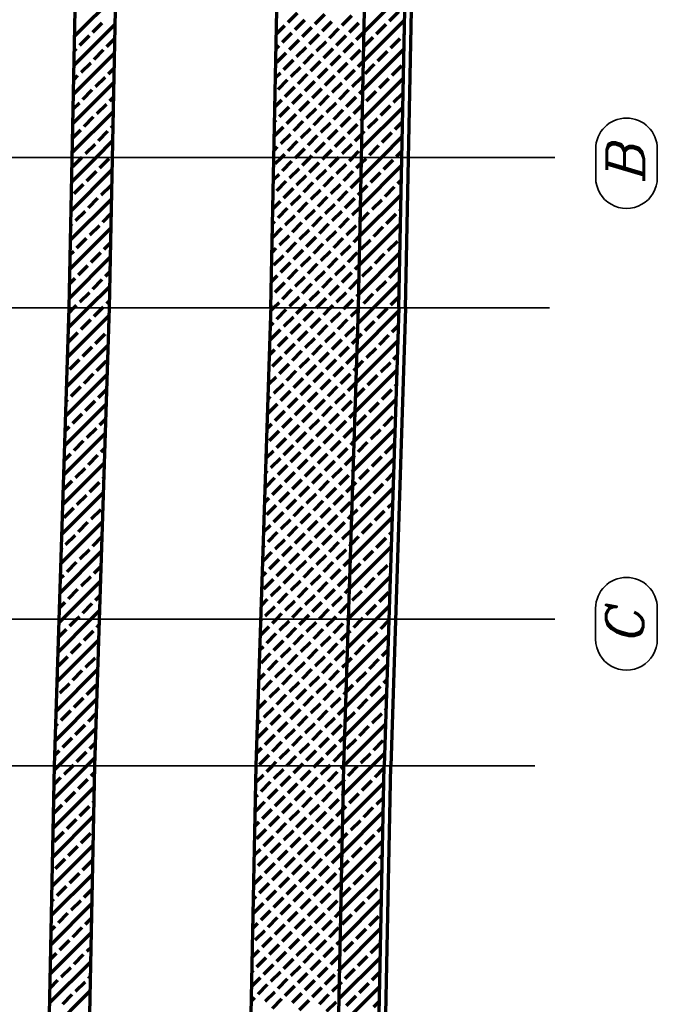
# Model space of a CAD drawing. Header units: millimetres. Extents: x -50 to 85, y 0 to 206.
# Tile 148 of 152: x 66.52 to 71.26, y 149.35 to 156.67. Entities that reach past the tile are written whole.
import ezdxf

# ---------------------------------------------------------------- set-up
doc = ezdxf.new("R2010")
doc.units = ezdxf.units.MM
doc.layers.add('NEUBAU _ LÜFTUNGSKANAL  zu Grundriss und Schnitt 2-2', color=7, linetype='Continuous', lineweight=20)
doc.styles.add('Italic', font='Italic', dxfattribs={"width": 1.15})

msp = doc.modelspace()

# ---------------------------------------------------------------- linework, layer by layer
at = {"color": 1, "linetype": 'Continuous', "lineweight": 70}
for p, q in [((66.9298924, 156.5480139), (67.2360761, 156.8541976)), ((69.0809164, 156.5777176), (69.3871001, 156.8839013)), ((68.5171517, 156.650349), (68.5878624, 156.7210597)), ((68.7186772, 156.6397424), (68.7893879, 156.7104531)), ((68.9202026, 156.6291358), (68.9909133, 156.6998465)), ((69.2702205, 156.6609556), (69.3409311, 156.7316663)), ((66.9255632, 156.3315526), (67.2317468, 156.6377363)), ((66.932057, 156.6562445), (66.9332326, 156.6574201)), ((67.0640473, 156.5761028), (67.134758, 156.6468135)), ((68.4305062, 156.5637034), (68.492403, 156.6256003)), ((68.5701848, 156.597316), (68.6408954, 156.6680267)), ((68.7717102, 156.5867094), (68.8424209, 156.6574201)), ((68.9732356, 156.5761028), (69.0439463, 156.6468135)), ((69.0765872, 156.3612563), (69.3827709, 156.66744)), ((69.1747611, 156.5654962), (69.2454717, 156.6362069)), ((66.9685879, 156.4806434), (67.0392986, 156.5513541)), ((68.4747253, 156.5018566), (68.545436, 156.5725673)), ((68.6232178, 156.544283), (68.6939284, 156.6149937)), ((68.6762508, 156.49125), (68.7469615, 156.5619607)), ((68.8247432, 156.5336764), (68.8954539, 156.6043871)), ((68.8777762, 156.4806434), (68.9484869, 156.5513541)), ((69.0262686, 156.5230698), (69.0809164, 156.5777176)), ((69.3762865, 156.5548896), (69.3806063, 156.5592094)), ((67.1701133, 156.4700368), (67.2295822, 156.5295057)), ((68.4283415, 156.4554728), (68.4499766, 156.4771079)), ((68.5277583, 156.4488236), (68.598469, 156.5195343)), ((68.7292838, 156.438217), (68.7999945, 156.5089277)), ((68.9308092, 156.4276104), (69.0015199, 156.4983211)), ((69.0793016, 156.4700368), (69.1500123, 156.5407475)), ((69.2808271, 156.4594302), (69.3515377, 156.5301409)), ((66.9212339, 156.1150914), (67.2274176, 156.4212751)), ((66.9277278, 156.4397833), (66.9438392, 156.4558947)), ((67.0746539, 156.3745774), (67.1453646, 156.4452881)), ((68.4322989, 156.3533642), (68.5030096, 156.4240748)), ((68.5807914, 156.3957906), (68.651502, 156.4665013)), ((68.6338244, 156.3427576), (68.704535, 156.4134682)), ((68.7823168, 156.385184), (68.8530275, 156.4558947)), ((68.8353498, 156.332151), (68.9060605, 156.4028616)), ((68.9838422, 156.3745774), (69.0545529, 156.4452881)), ((69.072258, 156.1447951), (69.3784416, 156.4509787)), ((69.1853677, 156.3639708), (69.2560783, 156.4346815)), ((66.9791945, 156.279118), (67.0499052, 156.3498286)), ((68.4853319, 156.3003312), (68.5560426, 156.3710418)), ((68.6868574, 156.2897246), (68.7575681, 156.3604352)), ((68.8883828, 156.279118), (68.9590935, 156.3498286)), ((69.0368752, 156.3215444), (69.0765872, 156.3612563)), ((69.0899082, 156.2685114), (69.1606189, 156.339222)), ((69.2914337, 156.2579048), (69.3621444, 156.3286154)), ((66.9233986, 156.223322), (66.9544458, 156.2543692)), ((67.1807199, 156.2685114), (67.225253, 156.3130444)), ((68.4240123, 156.2390115), (68.4605832, 156.2755824)), ((68.538365, 156.2472982), (68.6090756, 156.3180088)), ((68.591398, 156.1942651), (68.6621086, 156.2649758)), ((68.7398904, 156.2366916), (68.8106011, 156.3074022)), ((68.7929234, 156.1836585), (68.8636341, 156.2543692)), ((68.9414158, 156.2260849), (69.0121265, 156.2967956)), ((66.9169047, 155.8986301), (67.2230884, 156.2048138)), ((67.0852605, 156.1730519), (67.1559712, 156.2437626)), ((68.4429055, 156.1518387), (68.5136162, 156.2225494)), ((68.644431, 156.1412321), (68.7151416, 156.2119428)), ((68.8459564, 156.1306255), (68.9166671, 156.2013362)), ((68.9944488, 156.1730519), (69.0651595, 156.2437626)), ((69.0679287, 155.9283338), (69.3741124, 156.2345175)), ((69.1959743, 156.1624453), (69.2666849, 156.233156)), ((66.9898011, 156.0775925), (67.0605118, 156.1483032)), ((68.4959385, 156.0988057), (68.5666492, 156.1695164)), ((68.5489716, 156.0457727), (68.6196822, 156.1164834)), ((68.697464, 156.0881991), (68.7681747, 156.1589098)), ((68.750497, 156.0351661), (68.8212077, 156.1058768)), ((68.8989894, 156.0775925), (68.9697001, 156.1483032)), ((69.0474818, 156.1200189), (69.072258, 156.1447951)), ((69.1005148, 156.0669859), (69.1712255, 156.1376966)), ((69.3020403, 156.0563793), (69.3719478, 156.1262869)), ((66.9190693, 156.0068608), (66.9650524, 156.0528438)), ((67.0958671, 155.9715265), (67.1665778, 156.0422372)), ((67.1913265, 156.0669859), (67.2209238, 156.0965832)), ((68.4196831, 156.0225503), (68.4711898, 156.074057)), ((68.6020046, 155.9927397), (68.6727152, 156.0634504)), ((68.80353, 155.9821331), (68.8742407, 156.0528438)), ((68.9520224, 156.0245595), (69.0227331, 156.0952702)), ((69.0050554, 155.9715265), (69.0700934, 156.0365644)), ((69.0700934, 156.0365644), (69.0757661, 156.0422372)), ((69.2065809, 155.9609199), (69.2772915, 156.0316306)), ((66.9125755, 155.6821689), (67.2187592, 155.9883525)), ((68.4535121, 155.9503133), (68.5242228, 156.021024)), ((68.5065451, 155.8972803), (68.5772558, 155.967991)), ((68.6550376, 155.9397067), (68.7257482, 156.0104174)), ((68.856563, 155.9291001), (68.9272737, 155.9998108)), ((69.0635995, 155.7118726), (69.3697832, 156.0180562)), ((67.0004077, 155.8760671), (67.0711184, 155.9467778)), ((68.4175185, 155.9143196), (68.4287634, 155.9255646)), ((68.5595782, 155.8442473), (68.6302888, 155.914958)), ((68.7080706, 155.8866737), (68.7787813, 155.9573844)), ((68.7611036, 155.8336407), (68.8318143, 155.9043514)), ((68.909596, 155.8760671), (68.9803067, 155.9467778)), ((68.962629, 155.8230341), (69.0333397, 155.8937448)), ((69.0580884, 155.9184935), (69.0679287, 155.9283338)), ((69.1111214, 155.8654605), (69.1818321, 155.9361712)), ((69.3126469, 155.8548539), (69.3676186, 155.9098256)), ((66.9147401, 155.7903995), (66.975659, 155.8513184)), ((67.1064737, 155.7700011), (67.1771844, 155.8407118)), ((67.2019331, 155.8654605), (67.2165945, 155.8801219)), ((68.4153539, 155.806089), (68.4817964, 155.8725316)), ((68.4641187, 155.7487879), (68.5348294, 155.8194986)), ((68.6126112, 155.7912143), (68.6833218, 155.861925)), ((68.8141366, 155.7806077), (68.8848473, 155.8513184)), ((69.015662, 155.7700011), (69.0657641, 155.8201032)), ((69.0657641, 155.8201032), (69.0863727, 155.8407118)), ((69.2171875, 155.7593945), (69.2878981, 155.8301052)), ((67.0110143, 155.6745417), (67.081725, 155.7452523)), ((67.0891542, 155.6466155), (67.2144299, 155.7718913)), ((68.5171517, 155.6957549), (68.5878624, 155.7664655)), ((68.6656442, 155.7381813), (68.7363548, 155.8088919)), ((68.7186772, 155.6851483), (68.7893879, 155.7558589)), ((68.8671696, 155.7275747), (68.9378803, 155.7982853)), ((68.9202026, 155.6745417), (68.9909133, 155.7452523)), ((69.2104745, 155.6466155), (69.365454, 155.801595)), ((68.4131893, 155.6978584), (68.43937, 155.7240391)), ((68.4680124, 155.6466155), (68.492403, 155.6710061)), ((68.5740784, 155.6466155), (68.6408954, 155.7134325)), ((68.7862104, 155.6466155), (68.8424209, 155.7028259)), ((68.9983425, 155.6466155), (69.0439463, 155.6922193)), ((69.121728, 155.6639351), (69.1924387, 155.7346457)), ((69.3232535, 155.6533285), (69.3632894, 155.6933643)), ((66.9082463, 155.4657076), (67.0891542, 155.6466155)), ((66.9155549, 155.5790822), (66.9830881, 155.6466155)), ((66.9830881, 155.6466155), (66.9862656, 155.6497929)), ((67.1170803, 155.5684756), (67.187791, 155.6391863)), ((68.4216923, 155.6002954), (68.4680124, 155.6466155)), ((68.4747253, 155.5472624), (68.545436, 155.6179731)), ((68.5701848, 155.6427219), (68.5740784, 155.6466155)), ((68.6232178, 155.5896888), (68.6801444, 155.6466155)), ((68.6762508, 155.5366558), (68.7469615, 155.6073665)), ((68.6801444, 155.6466155), (68.6939284, 155.6603995)), ((68.7717102, 155.6321153), (68.7862104, 155.6466155)), ((68.8247432, 155.5790822), (68.8922764, 155.6466155)), ((68.8777762, 155.5260492), (68.9484869, 155.5967599)), ((68.8922764, 155.6466155), (68.8954539, 155.6497929)), ((68.9732356, 155.6215087), (68.9983425, 155.6466155)), ((69.0262686, 155.5684756), (69.0614349, 155.6036419)), ((69.0592703, 155.4954113), (69.2104745, 155.6466155)), ((69.0614349, 155.6036419), (69.0969793, 155.6391863)), ((69.2277941, 155.557869), (69.2985047, 155.6285797)), ((66.903917, 155.2492463), (67.2101007, 155.55543)), ((67.0216209, 155.4730162), (67.0923316, 155.5437269)), ((68.40886, 155.4813971), (68.4499766, 155.5225137)), ((68.5277583, 155.4942294), (68.598469, 155.5649401)), ((68.7292838, 155.4836228), (68.7999945, 155.5543335)), ((68.9308092, 155.4730162), (69.0015199, 155.5437269)), ((69.0549411, 155.27895), (69.3611247, 155.5851337)), ((69.1323346, 155.4624096), (69.2030453, 155.5331203)), ((66.9261615, 155.3775568), (66.9968722, 155.4482675)), ((68.4322989, 155.39877), (68.5030096, 155.4694807)), ((68.5807914, 155.4411964), (68.651502, 155.5119071)), ((68.6338244, 155.3881634), (68.704535, 155.4588741)), ((68.7823168, 155.4305898), (68.8530275, 155.5013005)), ((68.8353498, 155.3775568), (68.9060605, 155.4482675)), ((68.9838422, 155.4199832), (69.0545529, 155.4906939)), ((69.3338601, 155.451803), (69.3589601, 155.4769031)), ((67.1276869, 155.3669502), (67.1983976, 155.4376609)), ((68.4066954, 155.3731665), (68.4075502, 155.3740213)), ((68.4853319, 155.345737), (68.5560426, 155.4164477)), ((68.6868574, 155.3351304), (68.7575681, 155.4058411)), ((68.8883828, 155.3245238), (68.9590935, 155.3952345)), ((69.0368752, 155.3669502), (69.0571057, 155.3871807)), ((69.0571057, 155.3871807), (69.1075859, 155.4376609)), ((69.2384007, 155.3563436), (69.3091113, 155.4270543)), ((66.8995878, 155.0327851), (67.2057715, 155.3389688)), ((67.0322275, 155.2714908), (67.1029382, 155.3422015)), ((68.4045308, 155.2649359), (68.4605832, 155.3209883)), ((68.538365, 155.292704), (68.6090756, 155.3634147)), ((68.591398, 155.239671), (68.6621086, 155.3103817)), ((68.7398904, 155.2820974), (68.8106011, 155.3528081)), ((68.7929234, 155.2290644), (68.8636341, 155.2997751)), ((68.9414158, 155.2714908), (69.0121265, 155.3422015)), ((69.0506118, 155.0624888), (69.3567955, 155.3686724)), ((69.1429412, 155.2608842), (69.2136519, 155.3315949)), ((66.9367681, 155.1760314), (67.0074788, 155.2467421)), ((67.1382935, 155.1654248), (67.2036069, 155.2307381)), ((68.4429055, 155.1972446), (68.5136162, 155.2679553)), ((68.644431, 155.186638), (68.7151416, 155.2573487)), ((68.8459564, 155.1760314), (68.9166671, 155.2467421)), ((68.9944488, 155.2184578), (69.0549411, 155.27895)), ((69.0527765, 155.1707194), (69.1181925, 155.2361355)), ((69.3444667, 155.2502776), (69.3546309, 155.2604418)), ((68.4023662, 155.1567052), (68.4181568, 155.1724958)), ((68.4959385, 155.1442116), (68.5666492, 155.2149223)), ((68.5489716, 155.0911786), (68.6196822, 155.1618892)), ((68.697464, 155.133605), (68.7681747, 155.2043157)), ((68.8989894, 155.1229984), (68.9697001, 155.193709)), ((69.0474818, 155.1654248), (69.0527765, 155.1707194)), ((69.2490073, 155.1548182), (69.3197179, 155.2255289)), ((66.8952586, 154.8163238), (67.2014423, 155.1225075)), ((66.9017524, 155.1410157), (66.9120194, 155.1512826)), ((67.0428341, 155.0699654), (67.1135448, 155.140676)), ((68.4004791, 155.0487522), (68.4711898, 155.1194628)), ((68.6020046, 155.0381456), (68.6727152, 155.1088562)), ((68.750497, 155.080572), (68.8212077, 155.1512826)), ((68.80353, 155.027539), (68.8742407, 155.0982496)), ((68.9520224, 155.0699654), (69.0227331, 155.140676)), ((69.0462826, 154.8460275), (69.3524663, 155.1522112)), ((69.1535479, 155.0593588), (69.2242585, 155.1300694)), ((66.9473747, 154.9745059), (67.0180854, 155.0452166)), ((67.1489001, 154.9638993), (67.1992776, 155.0142769)), ((68.4535121, 154.9957192), (68.5242228, 155.0664298)), ((68.5065451, 154.9426861), (68.5772558, 155.0133968)), ((68.6550376, 154.9851125), (68.7257482, 155.0558232)), ((68.856563, 154.9745059), (68.9272737, 155.0452166)), ((69.0050554, 155.0169324), (69.0506118, 155.0624888)), ((69.0580884, 154.9638993), (69.1287991, 155.03461)), ((69.2596139, 154.9532927), (69.3303245, 155.0240034)), ((66.8974232, 154.9245545), (66.922626, 154.9497572)), ((67.0534407, 154.8684399), (67.1241514, 154.9391506)), ((68.398037, 154.940244), (68.4287634, 154.9709704)), ((68.5595782, 154.8896531), (68.6302888, 154.9603638)), ((68.7080706, 154.9320795), (68.7787813, 155.0027902)), ((68.7611036, 154.8790465), (68.8318143, 154.9497572)), ((68.909596, 154.9214729), (68.9803067, 154.9921836)), ((68.962629, 154.8684399), (69.0333397, 154.9391506)), ((69.0419534, 154.6295663), (69.3481371, 154.9357499)), ((66.8909294, 154.5998626), (67.197113, 154.9060462)), ((68.4110857, 154.8472267), (68.4817964, 154.9179374)), ((68.4641187, 154.7941937), (68.5348294, 154.8649044)), ((68.6126112, 154.8366201), (68.6833218, 154.9073308)), ((68.8141366, 154.8260135), (68.8848473, 154.8967242)), ((69.1641545, 154.8578333), (69.2348651, 154.928544)), ((66.9579813, 154.7729805), (67.028692, 154.8436912)), ((67.1595067, 154.7623739), (67.1949484, 154.7978156)), ((68.5171517, 154.7411607), (68.5878624, 154.8118714)), ((68.6656442, 154.7835871), (68.7363548, 154.8542978)), ((68.7186772, 154.7305541), (68.7893879, 154.8012648)), ((68.8671696, 154.7729805), (68.9378803, 154.8436912)), ((68.9202026, 154.7199475), (68.9909133, 154.7906582)), ((69.015662, 154.8154069), (69.0462826, 154.8460275)), ((69.068695, 154.7623739), (69.1394057, 154.8330846)), ((69.2702205, 154.7517673), (69.3409311, 154.822478)), ((66.893094, 154.7080932), (66.9332326, 154.7482318)), ((67.0640473, 154.6669145), (67.134758, 154.7376252)), ((68.3937077, 154.7237827), (68.43937, 154.769445)), ((68.4216923, 154.6457013), (68.492403, 154.716412)), ((68.5701848, 154.6881277), (68.6408954, 154.7588384)), ((68.7717102, 154.6775211), (68.8424209, 154.7482318)), ((68.9732356, 154.6669145), (69.0439463, 154.7376252)), ((69.1513965, 154.5268773), (69.3438078, 154.7192887)), ((69.1747611, 154.6563079), (69.2454717, 154.7270186)), ((66.9685879, 154.5714551), (67.0392986, 154.6421658)), ((67.0300762, 154.5268773), (67.1927838, 154.689585)), ((68.4747253, 154.5926683), (68.545436, 154.663379)), ((68.6232178, 154.6350947), (68.6939284, 154.7058054)), ((68.6762508, 154.5820617), (68.7469615, 154.6527724)), ((68.8247432, 154.6244881), (68.8954539, 154.6951988)), ((68.8777762, 154.5714551), (68.9484869, 154.6421658)), ((67.1701133, 154.5608485), (67.1906192, 154.5813543)), ((68.3915431, 154.6155521), (68.3969436, 154.6209526)), ((68.4089344, 154.5268773), (68.4499766, 154.5679195)), ((68.5277583, 154.5396353), (68.598469, 154.610346)), ((68.7292838, 154.5290287), (68.7999945, 154.5997394)), ((68.9392645, 154.5268773), (69.0015199, 154.5891328)), ((69.0262686, 154.6138815), (69.0419534, 154.6295663)), ((69.0793016, 154.5608485), (69.1500123, 154.6315592)), ((69.2808271, 154.5502419), (69.3416432, 154.611058)), ((66.88493, 154.3817312), (67.0300762, 154.5268773)), ((66.8883545, 154.4912217), (66.9240101, 154.5268773)), ((66.9240101, 154.5268773), (66.9438392, 154.5467063)), ((67.0746539, 154.4653891), (67.1361422, 154.5268773)), ((67.1361422, 154.5268773), (67.1453646, 154.5360997)), ((68.3891509, 154.5070938), (68.4089344, 154.5268773)), ((68.4322989, 154.4441759), (68.5030096, 154.5148865)), ((68.5807914, 154.4866023), (68.6210664, 154.5268773)), ((68.6210664, 154.5268773), (68.651502, 154.5573129)), ((68.6338244, 154.4335693), (68.704535, 154.5042799)), ((68.7823168, 154.4759957), (68.8331985, 154.5268773)), ((68.8331985, 154.5268773), (68.8530275, 154.5467063)), ((68.9308092, 154.5184221), (68.9392645, 154.5268773)), ((68.9838422, 154.4653891), (69.0397243, 154.5212711)), ((69.0294509, 154.1927997), (69.3391987, 154.5025475)), ((69.0362998, 154.4117807), (69.1513965, 154.5268773)), ((69.0397243, 154.5212711), (69.0453305, 154.5268773)), ((69.0453305, 154.5268773), (69.0545529, 154.5360997)), ((69.1853677, 154.4547825), (69.2560783, 154.5254931)), ((66.8780811, 154.1627503), (67.1878289, 154.472498)), ((66.9791945, 154.3699296), (67.0499052, 154.4406403)), ((68.4853319, 154.3911429), (68.5560426, 154.4618535)), ((68.6868574, 154.3805363), (68.7575681, 154.4512469)), ((68.8353498, 154.4229627), (68.9060605, 154.4936733)), ((68.8883828, 154.3699296), (68.9590935, 154.4406403)), ((69.0899082, 154.359323), (69.1606189, 154.4300337)), ((67.1807199, 154.359323), (67.1844044, 154.3630075)), ((68.3857264, 154.3976034), (68.4075502, 154.4194271)), ((68.3898725, 154.2956834), (68.4605832, 154.3663941)), ((68.538365, 154.3381098), (68.6090756, 154.4088205)), ((68.591398, 154.2850768), (68.6621086, 154.3557875)), ((68.7398904, 154.3275032), (68.8106011, 154.3982139)), ((68.9414158, 154.3168966), (69.0121265, 154.3876073)), ((69.2914337, 154.3487164), (69.3357742, 154.393057)), ((66.8837351, 154.2744702), (66.9544458, 154.3451809)), ((67.0852605, 154.2638636), (67.1559712, 154.3345743)), ((68.4429055, 154.2426504), (68.5136162, 154.3133611)), ((68.644431, 154.2320438), (68.7151416, 154.3027545)), ((68.7929234, 154.2744702), (68.8636341, 154.3451809)), ((68.8459564, 154.2214372), (68.9166671, 154.2921479)), ((68.9944488, 154.2638636), (69.0328754, 154.3022902)), ((69.022602, 153.9738188), (69.3323498, 154.2835665)), ((69.0328754, 154.3022902), (69.0651595, 154.3345743)), ((69.1959743, 154.253257), (69.2666849, 154.3239677)), ((66.8712322, 153.9437693), (67.18098, 154.2535171)), ((66.9898011, 154.1684042), (67.0605118, 154.2391149)), ((68.3788775, 154.1786224), (68.4181568, 154.2179017)), ((68.4959385, 154.1896174), (68.5666492, 154.2603281)), ((68.5489716, 154.1365844), (68.6196822, 154.2072951)), ((68.697464, 154.1790108), (68.7681747, 154.2497215)), ((68.8989894, 154.1684042), (68.9697001, 154.2391149)), ((69.1005148, 154.1577976), (69.1712255, 154.2285083)), ((66.8943417, 154.0729448), (66.9650524, 154.1436555)), ((67.0958671, 154.0623382), (67.1665778, 154.1330489)), ((68.4004791, 154.094158), (68.4711898, 154.1648687)), ((68.6020046, 154.0835514), (68.6727152, 154.1542621)), ((68.750497, 154.1259778), (68.8212077, 154.1966885)), ((68.80353, 154.0729448), (68.8742407, 154.1436555)), ((68.9520224, 154.1153712), (69.0227331, 154.1860819)), ((69.0260265, 154.0833092), (69.0757661, 154.1330489)), ((69.3020403, 154.147191), (69.3289253, 154.1740761)), ((68.3754531, 154.069132), (68.3757304, 154.0694093)), ((68.4535121, 154.041125), (68.5242228, 154.1118357)), ((68.5065451, 153.988092), (68.5772558, 154.0588027)), ((68.6550376, 154.0305184), (68.7257482, 154.1012291)), ((68.856563, 154.0199118), (68.9272737, 154.0906225)), ((69.0050554, 154.0623382), (69.0260265, 154.0833092)), ((69.0157531, 153.7548378), (69.3255009, 154.0645856)), ((69.2065809, 154.0517316), (69.2772915, 154.1224423)), ((66.8643833, 153.7247884), (67.1741311, 154.0345361)), ((67.0004077, 153.9668788), (67.0711184, 154.0375895)), ((68.3720286, 153.9596415), (68.4287634, 154.0163763)), ((68.5595782, 153.935059), (68.6302888, 154.0057697)), ((68.7080706, 153.9774854), (68.7787813, 154.0481961)), ((68.7611036, 153.9244524), (68.8318143, 153.9951631)), ((68.909596, 153.9668788), (68.9803067, 154.0375895)), ((69.1111214, 153.9562722), (69.1818321, 154.0269829)), ((66.9049483, 153.8714194), (66.975659, 153.94213)), ((67.1064737, 153.8608128), (67.1707066, 153.9250457)), ((68.4110857, 153.8926326), (68.4817964, 153.9633432)), ((68.4641187, 153.8395996), (68.5348294, 153.9103102)), ((68.6126112, 153.882026), (68.6833218, 153.9527366)), ((68.8141366, 153.8714194), (68.8848473, 153.94213)), ((68.962629, 153.9138458), (69.022602, 153.9738188)), ((69.0191776, 153.8643283), (69.0863727, 153.9315234)), ((69.2171875, 153.8502062), (69.2878981, 153.9209168)), ((69.3126469, 153.9456656), (69.3220764, 153.9550951)), ((66.8678078, 153.8342789), (66.8801995, 153.8466706)), ((67.0110143, 153.7653534), (67.081725, 153.836064)), ((68.3686042, 153.850151), (68.386337, 153.8678838)), ((68.5171517, 153.7865666), (68.5878624, 153.8572772)), ((68.6656442, 153.828993), (68.7363548, 153.8997036)), ((68.7186772, 153.77596), (68.7893879, 153.8466706)), ((68.8671696, 153.8183864), (68.9378803, 153.889097)), ((68.9202026, 153.7653534), (68.9909133, 153.836064)), ((69.0089042, 153.5358569), (69.318652, 153.8456046)), ((69.015662, 153.8608128), (69.0191776, 153.8643283)), ((66.8575344, 153.5058075), (67.1672822, 153.8155552)), ((68.3686593, 153.7441401), (68.43937, 153.8148508)), ((68.5701848, 153.7335335), (68.6408954, 153.8042442)), ((68.7717102, 153.7229269), (68.8424209, 153.7936376)), ((69.121728, 153.7547467), (69.1924387, 153.8254574)), ((66.9155549, 153.6698939), (66.9862656, 153.7406046)), ((67.1170803, 153.6592873), (67.1638577, 153.7060647)), ((68.4216923, 153.6911071), (68.492403, 153.7618178)), ((68.4747253, 153.6380741), (68.545436, 153.7087848)), ((68.6232178, 153.6805005), (68.6939284, 153.7512112)), ((68.6762508, 153.6274675), (68.7469615, 153.6981782)), ((68.8247432, 153.6698939), (68.8954539, 153.7406046)), ((68.9732356, 153.7123203), (69.0157531, 153.7548378)), ((69.0262686, 153.6592873), (69.0969793, 153.729998)), ((69.2277941, 153.6486807), (69.2985047, 153.7193914)), ((66.8609589, 153.6152979), (66.8908062, 153.6451452)), ((67.0216209, 153.5638279), (67.0923316, 153.6345386)), ((68.3617553, 153.6311701), (68.3969436, 153.6663584)), ((68.5277583, 153.5850411), (68.598469, 153.6557518)), ((68.7292838, 153.5744345), (68.7999945, 153.6451452)), ((68.8777762, 153.6168609), (68.9484869, 153.6875716)), ((68.9308092, 153.5638279), (69.0015199, 153.6345386)), ((69.0020553, 153.316876), (69.3118031, 153.6266237)), ((69.1323346, 153.5532213), (69.2030453, 153.623932)), ((66.8506855, 153.2868265), (67.1604333, 153.5965743)), ((68.3792659, 153.5426147), (68.4499766, 153.6133254)), ((68.4322989, 153.4895817), (68.5030096, 153.5602924)), ((68.5807914, 153.5320081), (68.651502, 153.6027188)), ((68.6338244, 153.4789751), (68.704535, 153.5496858)), ((68.7823168, 153.5214015), (68.8530275, 153.5921122)), ((66.9261615, 153.4683685), (66.9968722, 153.5390792)), ((67.1276869, 153.4577619), (67.1570088, 153.4870838)), ((68.4853319, 153.4365487), (68.5560426, 153.5072594)), ((68.6868574, 153.4259421), (68.7575681, 153.4966528)), ((68.8353498, 153.4683685), (68.9060605, 153.5390792)), ((68.8883828, 153.4153355), (68.9590935, 153.4860462)), ((68.9838422, 153.5107949), (69.0089042, 153.5358569)), ((69.0368752, 153.4577619), (69.1075859, 153.5284726)), ((69.2384007, 153.4471553), (69.3083786, 153.5171332)), ((66.85411, 153.396317), (66.9014128, 153.4436198)), ((67.0322275, 153.3623025), (67.1029382, 153.4330132)), ((68.3549064, 153.4121891), (68.4075502, 153.464833)), ((68.3898725, 153.3410893), (68.4605832, 153.4118)), ((68.538365, 153.3835157), (68.6090756, 153.4542264)), ((68.591398, 153.3304827), (68.6621086, 153.4011934)), ((68.7398904, 153.3729091), (68.8106011, 153.4436198)), ((68.9414158, 153.3623025), (69.0054798, 153.4263664)), ((68.9952064, 153.097895), (69.3049542, 153.4076428)), ((69.0054798, 153.4263664), (69.0121265, 153.4330132)), ((69.1429412, 153.3516959), (69.2136519, 153.4224066)), ((66.8438366, 153.0678456), (67.1535844, 153.3775933)), ((66.9367681, 153.2668431), (67.0074788, 153.3375537)), ((68.4429055, 153.2880563), (68.5136162, 153.358767)), ((68.644431, 153.2774497), (68.7151416, 153.3481604)), ((68.7929234, 153.3198761), (68.8636341, 153.3905868)), ((68.8459564, 153.2668431), (68.9166671, 153.3375537)), ((69.0474818, 153.2562365), (69.1181925, 153.3269471)), ((67.1382935, 153.2562365), (67.1501599, 153.2681029)), ((68.3480575, 153.1932082), (68.4181568, 153.2633075)), ((68.3514819, 153.3026987), (68.3651238, 153.3163405)), ((68.4959385, 153.2350233), (68.5666492, 153.3057339)), ((68.5489716, 153.1819903), (68.6196822, 153.2527009)), ((68.697464, 153.2244167), (68.7681747, 153.2951273)), ((68.8989894, 153.2138101), (68.9697001, 153.2845207)), ((68.9944488, 153.3092695), (69.0020553, 153.316876)), ((69.2490073, 153.2456299), (69.3015297, 153.2981523)), ((66.8472611, 153.1773361), (66.9120194, 153.2420943)), ((67.0428341, 153.1607771), (67.1135448, 153.2314877)), ((68.4004791, 153.1395638), (68.4711898, 153.2102745)), ((68.6020046, 153.1289572), (68.6727152, 153.1996679)), ((68.750497, 153.1713837), (68.8212077, 153.2420943)), ((68.80353, 153.1183506), (68.8742407, 153.1890613)), ((68.9520224, 153.1607771), (68.9986309, 153.2073855)), ((68.9883575, 152.8789141), (69.2981053, 153.1886618)), ((68.9986309, 153.2073855), (69.0227331, 153.2314877)), ((69.1535479, 153.1501705), (69.2242585, 153.2208811)), ((66.8369877, 152.8488647), (67.1467355, 153.1586124)), ((66.9473747, 153.0653176), (67.0180854, 153.1360283)), ((68.344633, 153.0837177), (68.3757304, 153.1148151)), ((68.4535121, 153.0865308), (68.5242228, 153.1572415)), ((68.5065451, 153.0334978), (68.5772558, 153.1042085)), ((68.6550376, 153.0759242), (68.7257482, 153.1466349)), ((68.856563, 153.0653176), (68.9272737, 153.1360283)), ((69.0580884, 153.054711), (69.1287991, 153.1254217)), ((66.8519153, 152.9698582), (66.922626, 153.0405689)), ((68.3580527, 152.9910714), (68.4287634, 153.0617821)), ((68.5595782, 152.9804648), (68.6302888, 153.0511755)), ((68.7080706, 153.0228912), (68.7787813, 153.0936019)), ((68.7611036, 152.9698582), (68.8318143, 153.0405689)), ((68.909596, 153.0122846), (68.9803067, 153.0829953)), ((69.2596139, 153.0441044), (69.2946808, 153.0791714)), ((67.0534407, 152.9592516), (67.1241514, 153.0299623)), ((68.4110857, 152.9380384), (68.4817964, 153.0087491)), ((68.6126112, 152.9274318), (68.6833218, 152.9981425)), ((68.8141366, 152.9168252), (68.8848473, 152.9875359)), ((68.962629, 152.9592516), (68.991782, 152.9884046)), ((68.9815086, 152.6599332), (69.2912564, 152.9696809)), ((68.991782, 152.9884046), (69.0333397, 153.0299623)), ((69.1641545, 152.948645), (69.2348651, 153.0193557)), ((66.8301388, 152.6298837), (67.1398866, 152.9396315)), ((66.9579813, 152.8637922), (67.028692, 152.9345029)), ((68.3377841, 152.8647368), (68.386337, 152.9132897)), ((68.4641187, 152.8850054), (68.5348294, 152.9557161)), ((68.5171517, 152.8319724), (68.5878624, 152.9026831)), ((68.6656442, 152.8743988), (68.7363548, 152.9451095)), ((68.7186772, 152.8213658), (68.7893879, 152.8920765)), ((68.8671696, 152.8637922), (68.9378803, 152.9345029)), ((69.068695, 152.8531856), (69.1394057, 152.9238963)), ((66.8625219, 152.7683328), (66.9332326, 152.8390435)), ((67.0640473, 152.7577262), (67.134758, 152.8284369)), ((68.3686593, 152.789546), (68.43937, 152.8602567)), ((68.5701848, 152.7789394), (68.6408954, 152.8496501)), ((68.7717102, 152.7683328), (68.8424209, 152.8390435)), ((68.9202026, 152.8107592), (68.9883575, 152.8789141)), ((68.9849331, 152.7694236), (69.0439463, 152.8284369)), ((69.1747611, 152.7471196), (69.2454717, 152.8178303)), ((69.2702205, 152.842579), (69.2878319, 152.8601904)), ((66.8335633, 152.7393742), (66.8377731, 152.7435841)), ((68.3343597, 152.7552463), (68.3439106, 152.7647973)), ((68.4216923, 152.736513), (68.492403, 152.8072237)), ((68.4747253, 152.68348), (68.545436, 152.7541907)), ((68.6232178, 152.7259064), (68.6939284, 152.7966171)), ((68.6762508, 152.6728734), (68.7469615, 152.7435841)), ((68.8247432, 152.7152998), (68.8954539, 152.7860105)), ((68.9732356, 152.7577262), (68.9849331, 152.7694236)), ((68.9746597, 152.4409522), (69.2844075, 152.7507)), ((66.8232899, 152.4109028), (67.1330377, 152.7206505)), ((66.9685879, 152.6622668), (67.0392986, 152.7329775)), ((68.3309352, 152.6457559), (68.3969436, 152.7117642)), ((68.5277583, 152.630447), (68.598469, 152.7011576)), ((68.7292838, 152.6198404), (68.7999945, 152.690551)), ((68.8777762, 152.6622668), (68.9484869, 152.7329775)), ((69.0793016, 152.6516602), (69.1500123, 152.7223708)), ((66.8731285, 152.5668074), (66.9438392, 152.637518)), ((67.0746539, 152.5562008), (67.1296132, 152.6111601)), ((68.3792659, 152.5880206), (68.4499766, 152.6587312)), ((68.4322989, 152.5349876), (68.5030096, 152.6056982)), ((68.5807914, 152.577414), (68.651502, 152.6481246)), ((68.6338244, 152.524381), (68.704535, 152.5950916)), ((68.7823168, 152.5668074), (68.8530275, 152.637518)), ((68.9308092, 152.6092338), (68.9815086, 152.6599332)), ((68.9838422, 152.5562008), (69.0545529, 152.6269114)), ((69.1853677, 152.5455942), (69.2560783, 152.6163048)), ((69.2808271, 152.6410536), (69.280983, 152.6412095)), ((66.8267144, 152.5203933), (66.8483797, 152.5420586)), ((66.9791945, 152.4607413), (67.0499052, 152.531452)), ((68.3275108, 152.5362654), (68.3545172, 152.5632718)), ((68.4853319, 152.4819545), (68.5560426, 152.5526652)), ((68.6868574, 152.4713479), (68.7575681, 152.5420586)), ((68.8353498, 152.5137743), (68.9060605, 152.584485)), ((68.8883828, 152.4607413), (68.9590935, 152.531452)), ((68.9678108, 152.2219713), (69.2775586, 152.531719)), ((69.0899082, 152.4501347), (69.1606189, 152.5208454)), ((66.838674, 152.2141548), (67.1261888, 152.5016696)), ((68.3368395, 152.4395281), (68.4075502, 152.5102388)), ((68.3898725, 152.3864951), (68.4605832, 152.4572058)), ((68.538365, 152.4289215), (68.6090756, 152.4996322)), ((68.591398, 152.3758885), (68.6621086, 152.4465992)), ((68.7398904, 152.4183149), (68.8106011, 152.4890256)), ((66.8837351, 152.3652819), (66.9544458, 152.4359926)), ((67.0852605, 152.3546753), (67.1227643, 152.3921791)), ((68.4429055, 152.3334621), (68.5136162, 152.4041728)), ((68.644431, 152.3228555), (68.7151416, 152.3935662)), ((68.7929234, 152.3652819), (68.8636341, 152.4359926)), ((68.8459564, 152.3122489), (68.9166671, 152.3829596)), ((68.9414158, 152.4077083), (68.9746597, 152.4409522)), ((68.9944488, 152.3546753), (69.0651595, 152.425386)), ((69.1959743, 152.3440687), (69.2666849, 152.4147794)), ((66.8198655, 152.3014123), (66.8589863, 152.3405332)), ((66.9898011, 152.2592159), (67.0605118, 152.3299266)), ((68.3206619, 152.3172845), (68.3651238, 152.3617464)), ((68.3474461, 152.2380027), (68.4181568, 152.3087134)), ((68.4959385, 152.2804291), (68.5666492, 152.3511398)), ((68.697464, 152.2698225), (68.7681747, 152.3405332)), ((68.8989894, 152.2592159), (68.9697001, 152.3299266)), ((69.1005148, 152.2486093), (69.1712255, 152.31932)), ((69.1721264, 152.2141548), (69.2707097, 152.3127381)), ((66.94474, 152.2141548), (66.9650524, 152.2344672)), ((67.050806, 152.2141548), (67.1193399, 152.2826887)), ((68.4296642, 152.2141548), (68.4711898, 152.2556804)), ((68.5489716, 152.2273961), (68.6196822, 152.2981068)), ((68.6417963, 152.2141548), (68.6727152, 152.2450738)), ((68.750497, 152.2167895), (68.8212077, 152.2875002)), ((68.8539283, 152.2141548), (68.8742407, 152.2344672)), ((66.8088756, 151.9722244), (67.050806, 152.2141548)), ((66.816375, 152.1918558), (66.838674, 152.2141548)), ((66.8943417, 152.1637565), (66.94474, 152.2141548)), ((67.0958671, 152.1531499), (67.1157938, 152.1730765)), ((68.3134688, 152.0979594), (68.3757304, 152.160221)), ((68.3172185, 152.2077751), (68.3226974, 152.213254)), ((68.4004791, 152.1849697), (68.4296642, 152.2141548)), ((68.4535121, 152.1319367), (68.5242228, 152.2026474)), ((68.6020046, 152.1743631), (68.6417963, 152.2141548)), ((68.6550376, 152.1213301), (68.7257482, 152.1920408)), ((68.80353, 152.1637565), (68.8539283, 152.2141548)), ((68.856563, 152.1107235), (68.9272737, 152.1814342)), ((68.9520224, 152.2061829), (68.9599943, 152.2141548)), ((68.9599943, 152.2141548), (68.9678108, 152.2219713)), ((68.9603346, 152.0023631), (69.1721264, 152.2141548)), ((69.0050554, 152.1531499), (69.0660603, 152.2141548)), ((69.0660603, 152.2141548), (69.0757661, 152.2238606)), ((69.2065809, 152.1425433), (69.2672528, 152.2032152)), ((66.8126253, 152.0820401), (66.8695929, 152.1390078)), ((67.0004077, 152.0576905), (67.0711184, 152.1284012)), ((68.3580527, 152.0364773), (68.4287634, 152.1071879)), ((68.5065451, 152.0789037), (68.5772558, 152.1496144)), ((68.5595782, 152.0258707), (68.6302888, 152.0965813)), ((68.7080706, 152.0682971), (68.7787813, 152.1390078)), ((68.7611036, 152.0152641), (68.8318143, 152.0859747)), ((68.909596, 152.0576905), (68.9640843, 152.1121788)), ((68.9528353, 151.7827317), (69.2635031, 152.0933995)), ((68.9640843, 152.1121788), (68.9803067, 152.1284012)), ((69.1111214, 152.0470839), (69.1818321, 152.1177946)), ((66.8013762, 151.752593), (67.1120441, 152.0632608)), ((66.9049483, 151.9622311), (66.975659, 152.0329417)), ((68.3097191, 151.9881437), (68.333304, 152.0117285)), ((68.4110857, 151.9834443), (68.4817964, 152.0541549)), ((68.6126112, 151.9728377), (68.6833218, 152.0435483)), ((68.8141366, 151.9622311), (68.8848473, 152.0329417)), ((69.015662, 151.9516245), (69.0863727, 152.0223351)), ((66.8094889, 151.8667716), (66.8801995, 151.9374823)), ((67.1064737, 151.9516245), (67.1082944, 151.9534451)), ((68.3156263, 151.8879848), (68.386337, 151.9586955)), ((68.4641187, 151.9304113), (68.5348294, 152.0011219)), ((68.5171517, 151.8773782), (68.5878624, 151.9480889)), ((68.6656442, 151.9198047), (68.7363548, 151.9905153)), ((68.7186772, 151.8667716), (68.7893879, 151.9374823)), ((68.8671696, 151.9091981), (68.9378803, 151.9799087)), ((69.2171875, 151.9410179), (69.2597534, 151.9835838)), ((67.0110143, 151.856165), (67.081725, 151.9268757)), ((68.3686593, 151.8349518), (68.43937, 151.9056625)), ((68.5701848, 151.8243452), (68.6408954, 151.8950559)), ((68.7717102, 151.8137386), (68.8424209, 151.8844493)), ((68.9202026, 151.856165), (68.956585, 151.8925474)), ((68.9453359, 151.5631002), (69.2560037, 151.8737681)), ((68.956585, 151.8925474), (68.9909133, 151.9268757)), ((69.121728, 151.8455584), (69.1924387, 151.9162691)), ((66.7938768, 151.5329615), (67.1045447, 151.8436294)), ((66.9155549, 151.7607056), (66.9862656, 151.8314163)), ((68.3022197, 151.7685123), (68.3439106, 151.8102031)), ((68.4216923, 151.7819188), (68.492403, 151.8526295)), ((68.4747253, 151.7288858), (68.545436, 151.7995965)), ((68.6232178, 151.7713122), (68.6939284, 151.8420229)), ((68.6762508, 151.7182792), (68.7469615, 151.7889899)), ((68.8247432, 151.7607056), (68.8954539, 151.8314163)), ((69.0262686, 151.750099), (69.0969793, 151.8208097)), ((66.8200955, 151.6652462), (66.8908062, 151.7359569)), ((67.0216209, 151.6546396), (67.0923316, 151.7253503)), ((68.3262329, 151.6864594), (68.3969436, 151.7571701)), ((68.5277583, 151.6758528), (68.598469, 151.7465635)), ((68.7292838, 151.6652462), (68.7999945, 151.7359569)), ((68.8777762, 151.7076726), (68.9484869, 151.7783833)), ((68.9490856, 151.672916), (69.0015199, 151.7253503)), ((69.1323346, 151.644033), (69.2030453, 151.7147437)), ((69.2277941, 151.7394924), (69.252254, 151.7639524)), ((68.29847, 151.6586965), (68.3014842, 151.6617107)), ((68.3792659, 151.6334264), (68.4499766, 151.7041371)), ((68.4322989, 151.5803934), (68.5030096, 151.6511041)), ((68.5807914, 151.6228198), (68.651502, 151.6935305)), ((68.6338244, 151.5697868), (68.704535, 151.6404975)), ((68.7823168, 151.6122132), (68.8530275, 151.6829239)), ((68.9308092, 151.6546396), (68.9490856, 151.672916)), ((68.9378365, 151.3434688), (69.2485043, 151.6541367)), ((66.7863774, 151.3133301), (67.0970453, 151.623998)), ((66.9261615, 151.5591802), (66.9968722, 151.6298909)), ((68.2947204, 151.5488808), (68.3545172, 151.6086777)), ((68.4853319, 151.5273604), (68.5560426, 151.5980711)), ((68.6868574, 151.5167538), (68.7575681, 151.5874645)), ((68.8353498, 151.5591802), (68.9060605, 151.6298909)), ((69.0368752, 151.5485736), (69.1075859, 151.6192843)), ((66.8307021, 151.4637208), (66.9014128, 151.5344315)), ((67.0322275, 151.4531142), (67.0932956, 151.5141823)), ((68.3368395, 151.484934), (68.4075502, 151.5556447)), ((68.3898725, 151.431901), (68.4605832, 151.5026117)), ((68.538365, 151.4743274), (68.6090756, 151.5450381)), ((68.7398904, 151.4637208), (68.8106011, 151.5344315)), ((68.8883828, 151.5061472), (68.9453359, 151.5631002)), ((68.9415862, 151.4532845), (69.0121265, 151.5238249)), ((69.1429412, 151.4425076), (69.2136519, 151.5132183)), ((69.2384007, 151.537967), (69.2447546, 151.544321)), ((66.7901271, 151.4231458), (66.8059533, 151.438972)), ((66.9367681, 151.3576548), (67.0074788, 151.4283654)), ((68.2909707, 151.4390651), (68.3120908, 151.4601852)), ((68.4429055, 151.378868), (68.5136162, 151.4495786)), ((68.591398, 151.4212944), (68.6621086, 151.492005)), ((68.644431, 151.3682614), (68.7151416, 151.438972)), ((68.7929234, 151.4106878), (68.8636341, 151.4813984)), ((68.8459564, 151.3576548), (68.9166671, 151.4283654)), ((68.9305464, 151.1240468), (69.2410049, 151.4345053)), ((68.9414158, 151.4531142), (68.9415862, 151.4532845)), ((66.8092261, 151.1240468), (67.0895459, 151.4043665)), ((68.2944131, 151.3364416), (68.3651238, 151.4071522)), ((68.3474461, 151.2834085), (68.4181568, 151.3541192)), ((68.4959385, 151.325835), (68.5666492, 151.3965456)), ((68.697464, 151.3152284), (68.7681747, 151.385939)), ((69.0474818, 151.3470482), (69.1181925, 151.4177588)), ((66.8413087, 151.2621953), (66.9120194, 151.332906)), ((67.0428341, 151.2515887), (67.0857962, 151.2945508)), ((68.4004791, 151.2303755), (68.4711898, 151.3010862)), ((68.5489716, 151.2728019), (68.6196822, 151.3435126)), ((68.6020046, 151.2197689), (68.6727152, 151.2904796)), ((68.750497, 151.2621953), (68.8212077, 151.332906)), ((68.80353, 151.2091623), (68.8742407, 151.279873)), ((68.8989894, 151.3046218), (68.9378365, 151.3434688)), ((68.9520224, 151.2515887), (69.0227331, 151.3222994)), ((69.1535479, 151.2409821), (69.2242585, 151.3116928)), ((66.7826277, 151.2035144), (66.8165599, 151.2374466)), ((66.9473747, 151.1561293), (67.0180854, 151.22684)), ((68.2834713, 151.2194337), (68.3226974, 151.2586598)), ((68.3050197, 151.1349161), (68.3757304, 151.2056268)), ((68.4535121, 151.1773425), (68.5242228, 151.2480532)), ((68.6550376, 151.1667359), (68.7257482, 151.2374466)), ((68.856563, 151.1561293), (68.9272737, 151.22684)), ((69.0580884, 151.1455227), (69.1287991, 151.2162334)), ((69.1426785, 151.1240468), (69.2335056, 151.2148738)), ((66.9152921, 151.1240468), (66.922626, 151.1313806)), ((67.0213581, 151.1240468), (67.0820465, 151.1847351)), ((68.4002164, 151.1240468), (68.4287634, 151.1525938)), ((68.5065451, 151.1243095), (68.5772558, 151.1950202)), ((68.6123484, 151.1240468), (68.6302888, 151.1419872)), ((68.7184144, 151.1240468), (68.7787813, 151.1844136)), ((68.8244804, 151.1240468), (68.8318143, 151.1313806)), ((66.7752102, 150.8778988), (67.0213581, 151.1240468)), ((66.7793432, 151.0941639), (66.8092261, 151.1240468)), ((66.8519153, 151.0606699), (66.9152921, 151.1240468)), ((67.0534407, 151.0500633), (67.0790498, 151.0756724)), ((68.2778762, 151.0017066), (68.333304, 151.0571344)), ((68.2799427, 151.1098391), (68.280271, 151.1101674)), ((68.3580527, 151.0818831), (68.4002164, 151.1240468)), ((68.4110857, 151.0288501), (68.4817964, 151.0995608)), ((68.5595782, 151.0712765), (68.6123484, 151.1240468)), ((68.6126112, 151.0182435), (68.6833218, 151.0889542)), ((68.7080706, 151.1137029), (68.7184144, 151.1240468)), ((68.7611036, 151.0606699), (68.8244804, 151.1240468)), ((68.8141366, 151.0076369), (68.8848473, 151.0783476)), ((68.909596, 151.1030963), (68.9303403, 151.1238406)), ((68.9262449, 150.9076132), (69.1426785, 151.1240468)), ((68.9303403, 151.1238406), (68.9305464, 151.1240468)), ((68.962629, 151.0500633), (69.0333397, 151.120774)), ((69.1641545, 151.0394567), (69.2300502, 151.1053524)), ((66.7772767, 150.9860313), (66.8271665, 151.0359212)), ((66.9579813, 150.9546039), (67.028692, 151.0253146)), ((68.3156263, 150.9333907), (68.386337, 151.0041014)), ((68.4641187, 150.9758171), (68.5348294, 151.0465278)), ((68.5171517, 150.9227841), (68.5878624, 150.9934948)), ((68.6656442, 150.9652105), (68.7363548, 151.0359212)), ((68.7186772, 150.9121775), (68.7893879, 150.9828882)), ((68.8671696, 150.9546039), (68.9282738, 151.0157081)), ((68.9221494, 150.6913857), (69.2280024, 150.9972387)), ((68.9282926, 151.0157269), (68.9378803, 151.0253146)), ((69.068695, 150.9439973), (69.1394057, 151.014708)), ((66.7710773, 150.6616338), (67.0769833, 150.9675399)), ((66.8625219, 150.8591445), (66.9332326, 150.9298552)), ((68.2758098, 150.8935741), (68.2908776, 150.908642)), ((68.3686593, 150.8803577), (68.43937, 150.9510684)), ((68.5701848, 150.8697511), (68.6408954, 150.9404618)), ((68.7717102, 150.8591445), (68.8424209, 150.9298552)), ((68.9732356, 150.8485379), (69.0439463, 150.9192486)), ((67.0640473, 150.8485379), (67.0749168, 150.8594074)), ((68.2737433, 150.7854416), (68.3439106, 150.8556089)), ((68.4216923, 150.8273247), (68.492403, 150.8980354)), ((68.4747253, 150.7742917), (68.545436, 150.8450023)), ((68.6232178, 150.8167181), (68.6939284, 150.8874288)), ((68.8247432, 150.8061115), (68.8954539, 150.8768222)), ((68.9202026, 150.9015709), (68.9262073, 150.9075756)), ((69.1747611, 150.8379313), (69.2259547, 150.8891249)), ((66.7731437, 150.7697663), (66.8377731, 150.8343957)), ((66.9685879, 150.7530785), (67.0392986, 150.8237891)), ((68.3262329, 150.7318653), (68.3969436, 150.8025759)), ((68.5277583, 150.7212587), (68.598469, 150.7919693)), ((68.6762508, 150.7636851), (68.7469615, 150.8343957)), ((68.7292838, 150.7106521), (68.7999945, 150.7813627)), ((68.8777762, 150.7530785), (68.9241408, 150.7994431)), ((68.918054, 150.4751582), (69.223907, 150.7810112)), ((68.9241972, 150.7994994), (68.9484869, 150.8237891)), ((69.0793016, 150.7424719), (69.1500123, 150.8131825)), ((66.7669443, 150.4453688), (67.0728504, 150.7512749)), ((66.8731285, 150.657619), (66.9438392, 150.7283297)), ((68.2716768, 150.6773091), (68.3014842, 150.7071165)), ((68.3792659, 150.6788323), (68.4499766, 150.7495429)), ((68.4322989, 150.6257992), (68.5030096, 150.6965099)), ((68.5807914, 150.6682256), (68.651502, 150.7389363)), ((68.7823168, 150.657619), (68.8530275, 150.7283297)), ((68.9838422, 150.6470124), (69.0545529, 150.7177231)), ((66.7776691, 150.5621596), (66.8483797, 150.6328703)), ((66.9791945, 150.551553), (67.0499052, 150.6222637)), ((68.2838065, 150.5833728), (68.3545172, 150.6540835)), ((68.4853319, 150.5727662), (68.5560426, 150.6434769)), ((68.6338244, 150.6151926), (68.704535, 150.6859033)), ((68.6868574, 150.5621596), (68.7575681, 150.6328703)), ((68.8353498, 150.604586), (68.9060605, 150.6752967)), ((68.9201017, 150.5832719), (68.9590935, 150.6222637)), ((69.1853677, 150.6364058), (69.2218593, 150.6728975)), ((68.3368395, 150.5303398), (68.4075502, 150.6010505)), ((68.3898725, 150.4773068), (68.4605832, 150.5480175)), ((68.538365, 150.5197332), (68.6090756, 150.5904439)), ((68.7398904, 150.5091266), (68.8106011, 150.5798373)), ((68.8883828, 150.551553), (68.9200079, 150.5831781)), ((68.9139586, 150.2589307), (69.2198115, 150.5647837)), ((69.0899082, 150.5409464), (69.1606189, 150.6116571)), ((66.7628113, 150.2291038), (67.0687174, 150.5350099)), ((66.8837351, 150.4560936), (66.9544458, 150.5268043)), ((68.2675438, 150.4610441), (68.3120908, 150.5055911)), ((68.4429055, 150.4242738), (68.5136162, 150.4949845)), ((68.591398, 150.4667002), (68.6621086, 150.5374109)), ((68.644431, 150.4136672), (68.7151416, 150.4843779)), ((68.7929234, 150.4560936), (68.8636341, 150.5268043)), ((68.8459564, 150.4030606), (68.9166671, 150.4737713)), ((68.9944488, 150.445487), (69.0651595, 150.5161977)), ((66.7882757, 150.3606342), (66.8589863, 150.4313449)), ((66.9898011, 150.3500276), (67.0605118, 150.4207383)), ((68.2944131, 150.3818474), (68.3651238, 150.4525581)), ((68.3474461, 150.3288144), (68.4181568, 150.3995251)), ((68.4959385, 150.3712408), (68.5666492, 150.4419515)), ((68.697464, 150.3606342), (68.7681747, 150.4313449)), ((68.9160063, 150.3670445), (68.9697001, 150.4207383)), ((69.1005148, 150.339421), (69.1712255, 150.4101317)), ((69.1959743, 150.4348804), (69.2177638, 150.45667)), ((66.8943417, 150.2545682), (66.9650524, 150.3252789)), ((68.2654773, 150.3529116), (68.2696644, 150.3570987)), ((68.4004791, 150.2757814), (68.4711898, 150.3464921)), ((68.5489716, 150.3182078), (68.6196822, 150.3889185)), ((68.6020046, 150.2651748), (68.6727152, 150.3358855)), ((68.750497, 150.3076012), (68.8212077, 150.3783119)), ((68.80353, 150.2545682), (68.8742407, 150.3252789)), ((68.8989894, 150.3500276), (68.9158749, 150.3669131)), ((68.9098631, 150.0427033), (69.2157161, 150.3485562)), ((66.7586784, 150.0128388), (67.0645844, 150.3187449)), ((68.2634109, 150.2447791), (68.3226974, 150.3040657)), ((68.3050197, 150.180322), (68.3757304, 150.2510326)), ((68.4535121, 150.2227484), (68.5242228, 150.2934591)), ((68.6550376, 150.2121418), (68.7257482, 150.2828525)), ((68.856563, 150.2015352), (68.9138084, 150.2587806)), ((69.0050554, 150.2439616), (69.0757661, 150.3146723)), ((66.7988823, 150.1591088), (66.8695929, 150.2298194)), ((67.0004077, 150.1485022), (67.0625179, 150.2106124)), ((68.3580527, 150.127289), (68.4287634, 150.1979996)), ((68.5065451, 150.1697154), (68.5772558, 150.240426)), ((68.5595782, 150.1166824), (68.6302888, 150.187393)), ((68.7080706, 150.1591088), (68.7787813, 150.2298194)), ((68.7611036, 150.1060758), (68.8318143, 150.1767864)), ((68.9119108, 150.150817), (68.9803067, 150.2192128)), ((69.1111214, 150.1378956), (69.1818321, 150.2086062)), ((69.2065809, 150.233355), (69.2136684, 150.2404425)), ((66.7607448, 150.1209713), (66.7741335, 150.13436)), ((66.9049483, 150.0530427), (66.975659, 150.1237534)), ((68.2613444, 150.1366466), (68.280271, 150.1555732)), ((68.4110857, 150.074256), (68.4817964, 150.1449666)), ((68.6126112, 150.0636494), (68.6833218, 150.13436)), ((68.8141366, 150.0530427), (68.8848473, 150.1237534)), ((68.9057677, 149.8264758), (69.2116207, 150.1323288)), ((68.909596, 150.1485022), (68.9117419, 150.1506481)), ((69.015662, 150.0424361), (69.0863727, 150.1131468)), ((66.7545454, 149.7965738), (67.0604514, 150.1024799)), ((68.2625933, 150.0318295), (68.333304, 150.1025402)), ((68.3156263, 149.9787965), (68.386337, 150.0495072)), ((68.4641187, 150.0212229), (68.5348294, 150.0919336)), ((68.5171517, 149.9681899), (68.5878624, 150.0389006)), ((68.6656442, 150.0106163), (68.7363548, 150.081327)), ((68.8671696, 150.0000097), (68.9096755, 150.0425156)), ((66.8094889, 149.9575833), (66.8801995, 150.028294)), ((67.0110143, 149.9469767), (67.058385, 149.9943474)), ((68.3686593, 149.9257635), (68.43937, 149.9964742)), ((68.5701848, 149.9151569), (68.6408954, 149.9858676)), ((68.7186772, 149.9575833), (68.7893879, 150.028294)), ((68.7717102, 149.9045503), (68.8424209, 149.975261)), ((68.9202026, 149.9469767), (68.9909133, 150.0176874)), ((69.121728, 149.9363701), (69.1924387, 150.0070808)), ((66.7504124, 149.5803088), (67.0563185, 149.8862149)), ((66.7566119, 149.9047063), (66.7847401, 149.9328346)), ((66.9155549, 149.8515173), (66.9862656, 149.922228)), ((68.2572114, 149.9203816), (68.2908776, 149.9540478)), ((68.2731999, 149.8303041), (68.3439106, 149.9010148)), ((68.4216923, 149.8727305), (68.492403, 149.9434412)), ((68.4747253, 149.8196975), (68.545436, 149.8904082)), ((68.6232178, 149.8621239), (68.6939284, 149.9328346)), ((68.8247432, 149.8515173), (68.8954539, 149.922228)), ((68.9016722, 149.6102483), (69.2075252, 149.9161013)), ((69.0262686, 149.8409107), (69.0969793, 149.9116214)), ((66.8200955, 149.7560579), (66.8908062, 149.8267686)), ((68.3262329, 149.7772711), (68.3969436, 149.8479818)), ((68.5277583, 149.7666645), (68.598469, 149.8373752)), ((68.6762508, 149.8090909), (68.7469615, 149.8798016)), ((68.7292838, 149.7560579), (68.7999945, 149.8267686)), ((68.8777762, 149.7984843), (68.9055425, 149.8262506)), ((68.9308092, 149.7454513), (69.0015199, 149.816162)), ((67.0216209, 149.7454513), (67.054252, 149.7780824)), ((68.2530784, 149.7041166), (68.3014842, 149.7525224)), ((68.3792659, 149.7242381), (68.4499766, 149.7949488)), ((68.4322989, 149.6712051), (68.5030096, 149.7419158)), ((68.5807914, 149.7136315), (68.651502, 149.7843422)), ((68.7823168, 149.7030249), (68.8530275, 149.7737356)), ((69.1323346, 149.7348447), (69.2030453, 149.8055554)), ((66.7462794, 149.3640438), (67.0521855, 149.6699499)), ((66.7524789, 149.6884413), (66.7953467, 149.7313092)), ((66.9261615, 149.6499919), (66.9968722, 149.7207026)), ((68.2838065, 149.6287787), (68.3545172, 149.6994894)), ((68.4853319, 149.6181721), (68.5560426, 149.6888828)), ((68.6338244, 149.6605985), (68.704535, 149.7313092)), ((68.6868574, 149.6075655), (68.7575681, 149.6782762)), ((68.8353498, 149.6499919), (68.903476, 149.7181181)), ((68.8975768, 149.3940208), (69.2034298, 149.6998738)), ((68.9037199, 149.718362), (68.9060605, 149.7207026)), ((69.0368752, 149.6393853), (69.1075859, 149.710096)), ((66.8307021, 149.5545325), (66.9014128, 149.6252431)), ((68.2510119, 149.5959841), (68.2590578, 149.6040299)), ((68.3368395, 149.5757457), (68.4075502, 149.6464564)), ((68.3898725, 149.5227127), (68.4605832, 149.5934233)), ((68.538365, 149.5651391), (68.6090756, 149.6358497)), ((68.7398904, 149.5545325), (68.8106011, 149.6252431)), ((68.8883828, 149.5969589), (68.9014095, 149.6099856)), ((68.9414158, 149.5439259), (69.0121265, 149.6146365)), ((69.1429412, 149.5333193), (69.201382, 149.5917601)), ((66.7483459, 149.4721763), (66.8059533, 149.5297837)), ((66.9367681, 149.4484665), (67.0074788, 149.5191771)), ((67.0322275, 149.5439259), (67.050119, 149.5618174)), ((68.2489455, 149.4878516), (68.3120908, 149.5509969)), ((68.4429055, 149.4696797), (68.5136162, 149.5403903)), ((68.591398, 149.5121061), (68.6621086, 149.5828167)), ((68.644431, 149.4590731), (68.7151416, 149.5297837)), ((68.7929234, 149.5014995), (68.8636341, 149.5722101)), ((68.8996245, 149.5021346), (68.9166671, 149.5191771)), ((66.7421465, 149.1477788), (67.0480525, 149.4536849)), ((68.2944131, 149.4272532), (68.3651238, 149.4979639)), ((68.3474461, 149.3742202), (68.4181568, 149.4449309)), ((68.4959385, 149.4166466), (68.5666492, 149.4873573)), ((68.697464, 149.40604), (68.7681747, 149.4767507)), ((68.8459564, 149.4484665), (68.899343, 149.5018531)), ((68.9521565, 149.2364685), (69.1993343, 149.4836463)), ((69.0474818, 149.4378599), (69.1181925, 149.5085705)), ((66.8413087, 149.353007), (66.9120194, 149.4237177)), ((68.246879, 149.3797191), (68.2696644, 149.4025045)), ((68.4004791, 149.3211872), (68.4711898, 149.3918979)), ((68.5489716, 149.3636136), (68.6196822, 149.4343243)), ((68.6020046, 149.3105806), (68.6727152, 149.3812913)), ((68.750497, 149.353007), (68.8212077, 149.4237177)), ((68.9520224, 149.3424004), (69.0227331, 149.4131111)), ((69.1535479, 149.3317938), (69.1972866, 149.3755326)), ((68.80353, 149.299974), (68.8742407, 149.3706847))]:
    msp.add_line(p, q, dxfattribs=at)
at = {"layer": 'NEUBAU _ LÜFTUNGSKANAL  zu Grundriss und Schnitt 2-2', "color": 1, "linetype": 'Continuous', "lineweight": 70}
for p, q in [((68.3897696, 154.5268773), (68.6439571, 167.2362489)), ((69.0398996, 154.5268773), (69.2940871, 167.2362489)), ((69.3399596, 154.5268773), (69.594147, 167.2362489)), ((69.3899496, 154.5258775), (69.644137, 167.2352491)), ((67.1895297, 154.5268773), (67.4407177, 167.0862789)), ((66.8894697, 154.5268773), (67.1386571, 166.9862489)), ((66.7799143, 151.1240468), (66.8894697, 154.5268773)), ((67.0799743, 151.1240468), (67.1895297, 154.5268773)), ((68.2802143, 151.1240468), (68.390405, 154.5471911)), ((68.9303442, 151.1240468), (69.0398996, 154.5268773)), ((69.3399596, 154.5268773), (69.2304042, 151.1240468)), ((69.3899352, 154.5253143), (69.2803798, 151.1224837)), ((66.5237171, 138.2141871), (66.7799143, 151.1240468)), ((66.8237771, 138.2141871), (67.0799743, 151.1240468)), ((68.0190171, 137.9641871), (68.2802143, 151.1240468)), ((68.669147, 137.9641871), (68.9303442, 151.1240468)), ((68.9687171, 137.9396895), (69.2304042, 151.1240468)), ((69.0187171, 137.9391896), (69.2803942, 151.123047))]:
    msp.add_line(p, q, dxfattribs=at)
at = {"layer": 'NEUBAU _ LÜFTUNGSKANAL  zu Grundriss und Schnitt 2-2', "color": 2, "linetype": 'Continuous', "lineweight": 35}
for p, q in [((70.8041707, 155.7094521), (70.8041644, 155.4959175)), ((71.262504, 155.7094389), (71.2624978, 155.4959043)), ((61.5202, 155.6466155), (70.5002, 155.6466155)), ((70.4599391, 154.5268773), (64.0510657, 154.5268773)), ((70.8040874, 152.295373), (70.8040806, 152.0641741)), ((71.2624207, 152.2953598), (71.262414, 152.0641609)), ((61.5202, 152.2141548), (70.5002, 152.2141548)), ((70.3523685, 151.1240468), (63.9434951, 151.1240468))]:
    msp.add_line(p, q, dxfattribs=at)
for centre, start, end in [((71.0333373, 155.7094455), 359.99834442, 179.99834442), ((71.0333311, 155.4959109), 179.99834442, 359.99834442), ((71.033254, 152.2953664), 359.99834442, 179.99834442), ((71.0332473, 152.0641675), 179.99834442, 359.99834442)]:
    msp.add_arc(centre, 0.2291667, start, end, dxfattribs=at)

# ---------------------------------------------------------------- texts
at = {"layer": 'NEUBAU _ LÜFTUNGSKANAL  zu Grundriss und Schnitt 2-2', "color": 2, "lineweight": 35, "style": 'Italic', "width": 1.15}
for s, p in [('B', (71.1616638, 155.4729063)), ('C', (71.1569052, 152.048379))]:
    msp.add_text(s, height=0.275, rotation=89.99834277, dxfattribs=at).set_placement(p)

doc.saveas('drawing.dxf')
